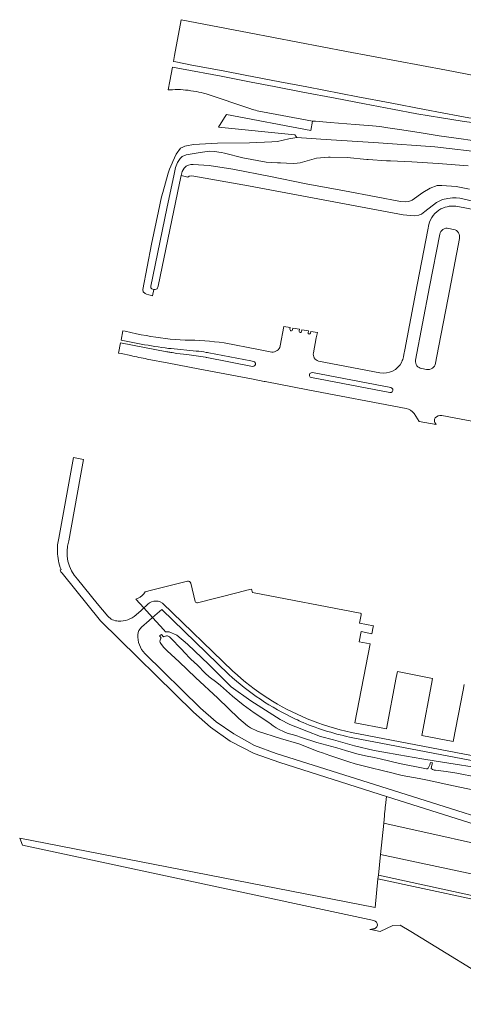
# Model space of a CAD drawing. Header units: metres. Extents: x 147053 to 148259, y 410382 to 411354.
# Tile 1 of 37: x 147053 to 147229, y 410522 to 410912. Entities that reach past the tile are written whole.
import ezdxf

# ---------------------------------------------------------------- set-up
doc = ezdxf.new("R2010")
doc.units = ezdxf.units.M
for name, color, linetype, lineweight in [('B-WE-GR-BOS_NAALD-GV', 40, 'Continuous', 13), ('B-WE-GR-GROENVOORZIENING-GV', 80, 'Continuous', 18), ('B-WE-OG-TERREIN_CULTUURSCHEIDING-GV', 7, 'Continuous', 18), ('B-WE-OG-TERREIN_ERF-GV', 7, 'Continuous', 18), ('B-WE-OG-WATER-GV', 130, 'Continuous', 18), ('B-WE-OG-WATER_SLOOT-GV', 120, 'Continuous', 18), ('B-WE-VH-VERHARDING_ASFALT-GV', 252, 'Continuous', 18), ('B-WE-VH-VERHARDING_TEGEL-GV', 252, 'Continuous', 18)]:
    doc.layers.add(name, color=color, linetype=linetype, lineweight=lineweight)

msp = doc.modelspace()

# ---------------------------------------------------------------- linework, layer by layer
at = {"layer": 'B-WE-GR-BOS_NAALD-GV'}
msp.add_lwpolyline([(147382.43, 410536.47), (147383.45, 410544.48), (147361.75, 410549.69), (147261.84, 410571.51), (147252.85, 410568.79), (147195.69, 410580.89), (147194.85, 410572.75), (147350.93, 410538.82), (147350.2, 410541.95), (147354.79, 410540.63), (147382.64, 410532.94), (147382.6, 410534.71)], close=True, dxfattribs=at)
at = {"layer": 'B-WE-GR-GROENVOORZIENING-GV'}
msp.add_lwpolyline([(147196.97, 410593.36), (147195.69, 410580.89), (147252.85, 410568.79), (147261.84, 410571.51), (147361.75, 410549.69), (147262.11, 410581.39), (147251.68, 410581.19)], close=True, dxfattribs=at)
at = {"layer": 'B-WE-OG-TERREIN_CULTUURSCHEIDING-GV'}
for points in [[(147234.89, 410863.88), (147227.67, 410864.91), (147218.99, 410866.13), (147211.02, 410867.33), (147203.23, 410868.58), (147198.63, 410869.28), (147195.48, 410869.71), (147192.52, 410870.01), (147185.67, 410870.63), (147175.75, 410871.39), (147169.86, 410871.86), (147168.78, 410871.87), (147168.07, 410868.14), (147134.64, 410874.53), (147133.86, 410873.4), (147131.49, 410869.57), (147161.76, 410866.5), (147162.5, 410865.35), (147172, 410864.74), (147194.89, 410863.24), (147217.27, 410861.66), (147237.83, 410859.32)], [(147135.55, 410652.39), (147108.88, 410678.15), (147105.27, 410674.99), (147109.75, 410670.08), (147110.45, 410669.28), (147110.48, 410669.29), (147110.59, 410669.31), (147111.29, 410669.34), (147111.85, 410669.25), (147114.87, 410667.99), (147119.11, 410664.42), (147127.65, 410656.33), (147136.51, 410647.52), (147144.24, 410641.87), (147150.05, 410638.16), (147155.95, 410634.44), (147159.78, 410632.5), (147162.05, 410631.6), (147166.42, 410629.91), (147171.92, 410627.82), (147177.08, 410626.45), (147185.38, 410624.11), (147193.21, 410622.19), (147197.07, 410621.53), (147202.96, 410620.52), (147212.17, 410618.85), (147217.83, 410617.96), (147239.67, 410614.49)], [(147270.06, 410609.85), (147269.43, 410609.28), (147269.1, 410609.32), (147267.34, 410609.53), (147267.12, 410609.56), (147265.81, 410611.73), (147184.69, 410627.28)], [(147381.96, 410547.74), (147354.84, 410554.77), (147345.45, 410557.45), (147198.06, 410604.02), (147197.7, 410600.43)], [(147197.7, 410600.43), (147197.62, 410599.67), (147197.54, 410598.94), (147197.35, 410597.07), (147197.3, 410596.54), (147197.27, 410596.31), (147196.97, 410593.36), (147251.68, 410581.19), (147262.11, 410581.39), (147361.75, 410549.69), (147383.45, 410544.48), (147385.4, 410544.01), (147386.87, 410543.66)], [(147194.7, 410571.26), (147193.53, 410559.89), (147148.85, 410568.61), (147052.54, 410587.4), (147053.67, 410584.64), (147193, 410554.7)], [(147192.67, 410551.44), (147191.48, 410551.23), (147191.46, 410551.23), (147191.88, 410551.14), (147195.51, 410550.38), (147200.6, 410552.77), (147203.52, 410552.97), (147207.71, 410550.33), (147245.66, 410527.08), (147251.28, 410523.28), (147254.69, 410521.51)]]:
    msp.add_lwpolyline(points, dxfattribs=at)
for points in [[(147161.94, 410634.67, -0.07647), (147135.55, 410652.39)], [(147165.06, 410633.28, -0.008326), (147161.94, 410634.67)], [(147184.69, 410627.28, -0.050335), (147165.06, 410633.28)], [(147193, 410554.7, -0.995697), (147192.67, 410551.44)]]:
    msp.add_lwpolyline(points, format="xyb", dxfattribs=at)
msp.add_lwpolyline([(147194.85, 410572.75), (147194.7, 410571.26), (147305.48, 410547.43), (147351.25, 410537.48), (147350.93, 410538.82)], close=True, dxfattribs=at)
at = {"layer": 'B-WE-OG-TERREIN_ERF-GV'}
for points in [[(147119.19, 410689.34), (147104.85, 410685.76), (147102.32, 410685.13)], [(147122.19, 410681.38), (147120.39, 410688.57)], [(147187.65, 410676.74), (147144.9, 410684.93), (147144.55, 410686.23), (147142.7, 410685.77), (147139.2, 410684.89), (147123.14, 410680.85)], [(147099.51, 410682.64), (147098.66, 410682.22), (147101.83, 410678.75), (147102.75, 410679.56)], [(147109.15, 410680.71), (147137.15, 410653.64)], [(147228.92, 410648.42), (147228.48, 410646.11), (147224.58, 410625.74), (147212.05, 410628.14), (147215.95, 410648.51), (147216.4, 410650.82), (147202.41, 410653.5), (147201.97, 410651.18), (147198.07, 410630.81), (147185.55, 410633.2), (147191.55, 410664.57), (147187.3, 410665.38), (147188.07, 410669.36), (147192.33, 410668.53), (147192.84, 410671.29), (147192.91, 410671.66), (147187.37, 410672.72), (147188.02, 410675.97), (147188.06, 410676.16)], [(147184.15, 410629.39), (147251.14, 410616.58), (147265.38, 410613.96)]]:
    msp.add_lwpolyline(points, dxfattribs=at)
for points in [[(147120.39, 410688.57, 0.411506), (147119.19, 410689.34)], [(147102.32, 410685.13, -0.149193), (147099.51, 410682.64)], [(147102.75, 410679.56, -0.401869), (147109.15, 410680.71)], [(147123.14, 410680.85, -0.381484), (147122.19, 410681.38)], [(147188.06, 410676.16, 0.421186), (147187.65, 410676.74)], [(147137.15, 410653.64, 0.08797), (147166.61, 410634.8)], [(147166.61, 410634.8, 0.04526), (147184.15, 410629.39)]]:
    msp.add_lwpolyline(points, format="xyb", dxfattribs=at)
at = {"layer": 'B-WE-OG-WATER-GV'}
for points in [[(147230.54, 410854.16), (147218.58, 410855.12), (147208.17, 410855.71), (147199.62, 410856.12), (147198.15, 410856.19), (147190.8, 410856.65), (147190.22, 410856.71), (147182.52, 410857.46), (147175.76, 410857.65), (147175.02, 410857.67), (147170.31, 410857.24), (147165.74, 410855.91), (147163.84, 410855.35), (147162.65, 410855.19), (147161.18, 410855.03), (147158.4, 410855.18), (147156.03, 410855.31), (147154.8, 410855.38), (147150.39, 410855.66), (147141.05, 410857.31), (147133.79, 410859.16), (147132.68, 410859.43), (147131.51, 410859.64), (147130, 410859.89), (147127.92, 410859.94), (147124.17, 410859.46), (147120.92, 410858.91), (147118.65, 410858.53), (147116.99, 410857.81), (147116.23, 410857.02), (147115.16, 410855.5), (147114.37, 410853.52), (147113.83, 410850.92), (147110.99, 410837.24), (147104.61, 410806.49), (147104.64, 410805.76), (147104.97, 410805.41), (147105.59, 410805.17), (147105.73, 410805.16), (147106.05, 410805.12), (147106.32, 410805.09), (147107.1, 410805.36), (147107.43, 410806.4), (147115.98, 410847.31), (147116.6, 410850.28), (147116.96, 410851.98), (147117.82, 410853.26), (147118.66, 410853.98), (147119.49, 410854.37), (147120.43, 410854.66), (147121.39, 410854.71), (147127.68, 410854.32), (147137.08, 410852.88), (147152.07, 410849.93), (147166.27, 410846.99), (147181.41, 410844.3), (147194.01, 410841.84), (147203.59, 410839.98), (147205.53, 410839.88), (147206.65, 410839.97), (147207.19, 410840.15), (147208.29, 410840.57), (147212.47, 410843.53), (147215.35, 410845.28), (147218.2, 410846.31), (147220.02, 410846.43), (147225.73, 410845.92), (147230.98, 410844.86)], [(147234.12, 410611.67), (147225.99, 410613.22), (147221.8, 410613.86), (147217.48, 410614.4), (147217.02, 410614.45), (147216.71, 410614.51), (147216.39, 410614.65), (147216.18, 410614.78), (147215.86, 410615.02), (147216.06, 410616.33), (147216.34, 410617.34), (147215.54, 410617.49), (147215.26, 410616.51), (147214.64, 410615.26), (147214.29, 410614.98), (147214.02, 410614.92), (147213.35, 410615.07), (147203.24, 410617.11), (147195.52, 410618.87), (147193.18, 410619.46), (147189.79, 410620.06), (147186.32, 410620.84), (147181.79, 410622.18), (147178.33, 410623.21), (147170.48, 410625.44), (147164.42, 410627.41), (147162.06, 410628.11), (147158.73, 410629.09), (147157.21, 410629.72), (147155.44, 410630.55), (147154.27, 410631.17), (147153.17, 410631.96), (147151.89, 410632.9), (147151.48, 410633.19), (147149.47, 410634.64), (147145.6, 410637.15), (147141.28, 410640.33), (147136.92, 410643.72), (147132.2, 410648.01), (147130.75, 410649.22), (147127.77, 410651.47), (147126.19, 410652.88), (147123.04, 410656.02), (147120.5, 410658.38), (147119.61, 410659.2), (147118.41, 410660.51), (147116.29, 410662.81), (147112.79, 410666.51), (147112, 410667.32), (147111.2, 410667.69), (147110.74, 410667.72), (147110.37, 410667.62), (147109.75, 410667.37), (147109.54, 410667.29), (147108.82, 410668.21), (147108.07, 410667.67), (147108.62, 410666.94), (147108.58, 410666.81), (147108.15, 410665.63), (147108.22, 410665.06), (147108.8, 410664.2), (147109.76, 410663.11), (147111.04, 410661.8), (147115.8, 410657.43), (147122.31, 410651.13), (147131.1, 410643.02), (147139.44, 410634.89), (147142.87, 410631.95), (147144.15, 410631.18), (147146.94, 410629.94), (147156.02, 410626.98), (147163.3, 410624.79), (147170.92, 410621.8), (147172.64, 410621.22), (147175.64, 410620.19), (147178.34, 410619.27), (147183.2, 410617.77), (147185.67, 410616.9), (147189.93, 410615.87), (147198.49, 410613.71), (147198.61, 410613.68), (147204.24, 410612.26), (147211.09, 410611.05), (147214.36, 410610.47), (147224.67, 410608.25), (147236.05, 410605.83)]]:
    msp.add_lwpolyline(points, dxfattribs=at)
at = {"layer": 'B-WE-OG-WATER_SLOOT-GV'}
for points in [[(147237.83, 410859.32), (147217.27, 410861.66), (147194.89, 410863.24), (147172, 410864.74), (147162.5, 410865.35), (147159.27, 410864.83), (147154.83, 410863.8), (147152.58, 410863.64), (147143.69, 410863.36), (147131.05, 410863.13), (147121.5, 410862.59), (147118.76, 410862.12), (147118.08, 410862), (147117.28, 410861.62), (147116.36, 410861.17), (147114.57, 410858.83), (147113.3, 410855.93), (147112.98, 410855.21), (147111.93, 410852.8), (147111.5, 410851.32), (147109.3, 410843.62), (147108.8, 410841.85), (147107.61, 410836.23), (147104.83, 410823.12), (147101.4, 410805.12), (147101.55, 410804.17), (147102.3, 410803.52), (147102.84, 410803.29), (147103.76, 410803.01), (147105.24, 410802.59), (147105.73, 410805.16), (147105.59, 410805.17), (147104.97, 410805.41), (147104.64, 410805.76), (147104.61, 410806.49), (147110.99, 410837.24), (147113.83, 410850.92), (147114.37, 410853.52), (147115.16, 410855.5), (147116.23, 410857.02), (147116.99, 410857.81), (147118.65, 410858.53), (147120.92, 410858.91), (147124.17, 410859.46), (147127.92, 410859.94), (147130, 410859.89), (147131.51, 410859.64), (147132.68, 410859.43), (147133.79, 410859.16), (147141.05, 410857.31), (147150.39, 410855.66), (147154.8, 410855.38), (147156.03, 410855.31), (147158.4, 410855.18), (147161.18, 410855.03), (147162.65, 410855.19), (147163.84, 410855.35), (147165.74, 410855.91), (147170.31, 410857.24), (147175.02, 410857.67), (147175.76, 410857.65), (147182.52, 410857.46), (147190.22, 410856.71), (147190.8, 410856.65), (147198.15, 410856.19), (147199.62, 410856.12), (147208.17, 410855.71), (147218.58, 410855.12), (147230.54, 410854.16)], [(147230.98, 410844.86), (147225.73, 410845.92), (147220.02, 410846.43), (147218.2, 410846.31), (147215.35, 410845.28), (147212.47, 410843.53), (147208.29, 410840.57), (147207.19, 410840.15), (147206.65, 410839.97), (147205.53, 410839.88), (147203.59, 410839.98), (147194.01, 410841.84), (147181.41, 410844.3), (147166.27, 410846.99), (147152.07, 410849.93), (147137.08, 410852.88), (147127.68, 410854.32), (147121.39, 410854.71), (147120.43, 410854.66), (147119.49, 410854.37), (147118.66, 410853.98), (147117.82, 410853.26), (147116.96, 410851.98), (147116.6, 410850.28), (147119.3, 410849.64), (147119.83, 410850.01), (147120.54, 410850.15), (147121.69, 410850.08), (147143.39, 410846.21), (147204.7, 410834.75), (147209.16, 410834.29), (147210.98, 410834.63), (147211.51, 410834.85), (147211.99, 410835.05), (147213.3, 410836.02), (147217.99, 410839.65), (147220.33, 410840.78), (147222.48, 410841.27), (147224.3, 410841.46), (147225.75, 410841.42), (147227.15, 410841.28), (147255.04, 410834.91)]]:
    msp.add_lwpolyline(points, dxfattribs=at)
at = {"layer": 'B-WE-VH-VERHARDING_ASFALT-GV'}
for points in [[(147221.88, 410892.09), (147182.24, 410899.57), (147143.66, 410906.95), (147116.65, 410912.15), (147113.97, 410897.88), (147113.54, 410895.57), (147114.53, 410895.38), (147120.88, 410894.15), (147133.25, 410891.8), (147141.98, 410890.12), (147155.71, 410887.49), (147166.49, 410885.45), (147186.7, 410881.59), (147199.58, 410879.14), (147213.12, 410876.53), (147227.14, 410873.84), (147230.82, 410873.26), (147234.43, 410873), (147243.45, 410872.51), (147251.2, 410872.17), (147267.02, 410871.48), (147275.66, 410870.3), (147349.64, 410856.16), (147399.53, 410846.63)], [(147344.51, 410849.19), (147277.12, 410863.05), (147266.02, 410865.32), (147252.59, 410868.06), (147251.02, 410868.33), (147241.67, 410869.93), (147236.73, 410870.73), (147228.16, 410871.93), (147219.97, 410873.16), (147210.13, 410874.84), (147200.49, 410876.66), (147189.39, 410878.76), (147177.67, 410881.01), (147164.95, 410883.45), (147153.49, 410885.62), (147144.36, 410887.4), (147132.47, 410889.68), (147116.8, 410892.68), (147113.12, 410893.37), (147112.08, 410887.79), (147111.42, 410884.32)], [(147276.22, 410878.28), (147256.11, 410884.29), (147245.81, 410887.53), (147221.88, 410892.09)], [(147121.48, 410883.81), (147122.67, 410883.61)], [(147126.47, 410882.76), (147144.2, 410876.76)], [(147146.83, 410876.05), (147168.78, 410871.87), (147169.86, 410871.86), (147175.75, 410871.39), (147185.67, 410870.63), (147192.52, 410870.01), (147195.48, 410869.71), (147198.63, 410869.28), (147203.23, 410868.58), (147211.02, 410867.33), (147218.99, 410866.13), (147227.67, 410864.91), (147234.89, 410863.88), (147244.17, 410862.2), (147247.19, 410861.6)], [(147389.82, 410806.79), (147316.04, 410820.89), (147270.66, 410829.56), (147266.3, 410830.4), (147226.42, 410838.02)], [(147214.89, 410830.84), (147214.47, 410828.74), (147209.63, 410803.5), (147205.36, 410781.23), (147204.98, 410779.27), (147204.82, 410778.4)], [(147222.76, 410829.36), (147224.72, 410828.95)], [(147209.64, 410777.03), (147215.2, 410806.1), (147219.21, 410827.02)], [(147227.05, 410825.35), (147222.52, 410801.77), (147218.74, 410782.13), (147217.52, 410775.84)], [(147220.01, 410755.17), (147244.57, 410750.46), (147244.99, 410752.68), (147245.14, 410752.65), (147258.93, 410749.96), (147259.04, 410750.49), (147263.07, 410771.55), (147249.25, 410774.09), (147253.25, 410795.83), (147290.55, 410788.7), (147288.37, 410777.38), (147288.12, 410777.41), (147287.61, 410774.71), (147287.87, 410774.66), (147279.6, 410731.36), (147298.72, 410727.7), (147315.14, 410813.49), (147315.32, 410814.43)], [(147159.79, 410789.35), (147159.93, 410789.99), (147157.35, 410790.47), (147155.89, 410782.71)], [(147163.4, 410788.65), (147163.52, 410789.32), (147160.92, 410789.8), (147160.8, 410789.14)], [(147098.88, 410787.57), (147094.43, 410788.53), (147093.48, 410788.71), (147092.78, 410785.02), (147100.78, 410783.48)], [(147166.96, 410787.97), (147167.09, 410788.65), (147164.51, 410789.13), (147164.38, 410788.48)], [(147169.08, 410780), (147170.24, 410785.91), (147170.65, 410787.98), (147168.08, 410788.47), (147167.95, 410787.77)], [(147110.91, 410780.44), (147092.58, 410783.96), (147091.8, 410779.88), (147092.79, 410779.7), (147096.6, 410778.87)], [(147111.64, 410781.76), (147112.71, 410781.66), (147122.62, 410780.69)], [(147118.21, 410785.04), (147114.2, 410785.28)], [(147152.56, 410780.27), (147147.25, 410781.29), (147133.63, 410783.91)], [(147118.81, 410779.27), (147114.88, 410779.77)], [(147144.88, 410774.62), (147126.76, 410778.11)], [(147127.58, 410779.98), (147144.23, 410776.76), (147145.3, 410776.59)], [(147103.18, 410777.53), (147111.76, 410775.86), (147123.35, 410773.64), (147145.13, 410769.48), (147149.49, 410768.64), (147149.97, 410768.55), (147166.93, 410765.32), (147205.84, 410757.88)], [(147195.41, 410772.07), (147171.14, 410776.73)], [(147199.39, 410764.22), (147168.32, 410770.17)], [(147168.69, 410772.14), (147199.77, 410766.22)], [(147214.02, 410773.37), (147212.06, 410773.72)], [(147209.05, 410755.91), (147211.06, 410752.79), (147217.85, 410751.52), (147217.31, 410752.31)], [(147072.01, 410705.35), (147076.58, 410730.4), (147076.83, 410731.78), (147077.9, 410737.67), (147073.93, 410738.48), (147073.92, 410738.44), (147068.04, 410706.43)], [(147068.96, 410694.02), (147068.56, 410693.79)], [(147069.36, 410692.55), (147084.63, 410673.71), (147121.51, 410637.46), (147128.23, 410631.51), (147136.01, 410625.94), (147145.53, 410621.04), (147155.73, 410617.4), (147198.06, 410604.02), (147345.45, 410557.45), (147354.84, 410554.77), (147381.96, 410547.74)], [(147087.55, 410675.46), (147083.29, 410680.49), (147075.51, 410690.12)], [(147100.87, 410671.15), (147103.86, 410673.77), (147105.27, 410674.99), (147101.83, 410678.75), (147100.71, 410677.75), (147098.7, 410675.98)], [(147261.95, 410587.03), (147198.39, 410607.14), (147154.32, 410621.08), (147145.74, 410624.22), (147137.46, 410628.78), (147130.51, 410633.55), (147124.31, 410638.99), (147102.16, 410660.72)]]:
    msp.add_lwpolyline(points, dxfattribs=at)
for points in [[(147111.42, 410884.32, -0.005955), (147112.4, 410884.36)], [(147112.4, 410884.36, -0.003837), (147113.22, 410884.38)], [(147113.22, 410884.38, -0.058051), (147121.48, 410883.81)], [(147122.67, 410883.61, -0.039789), (147126.47, 410882.76)], [(147144.2, 410876.76, 0.029053), (147146.83, 410876.05)], [(147219.71, 410837.07, 0.207798), (147214.89, 410830.84)], [(147226.42, 410838.02, 0.166263), (147219.71, 410837.07)], [(147219.21, 410827.02, -0.423064), (147222.76, 410829.36)], [(147224.72, 410828.95, -0.41434), (147227.05, 410825.35)], [(147114.2, 410785.28, -0.033193), (147098.88, 410787.57)], [(147160.8, 410789.14, -1.007258), (147159.79, 410789.35)], [(147164.38, 410788.48, -1.07004), (147163.4, 410788.65)], [(147167.95, 410787.77, -0.991896), (147166.96, 410787.97)], [(147100.78, 410783.48, 0.020266), (147111.64, 410781.76)], [(147133.63, 410783.91, 0.034821), (147118.21, 410785.04)], [(147155.89, 410782.71, -0.378354), (147152.56, 410780.27)], [(147096.6, 410778.87, 0.011643), (147103.18, 410777.53)], [(147112.46, 410780.15, -0.006437), (147110.91, 410780.44)], [(147114.88, 410779.77, -0.010153), (147112.46, 410780.15)], [(147126.24, 410778.21, 0.021211), (147118.81, 410779.27)], [(147122.62, 410780.69, -0.027044), (147126.6, 410780.17)], [(147126.76, 410778.11, 0.002177), (147126.24, 410778.21)], [(147126.6, 410780.17, -0.007015), (147127.58, 410779.98)], [(147171.14, 410776.73, -0.409325), (147169.08, 410780)], [(147204.82, 410778.4, -0.065662), (147204.15, 410776.4)], [(147145.3, 410776.59, -1.005265), (147144.88, 410774.62)], [(147204.15, 410776.4, -0.339555), (147195.41, 410772.07)], [(147212.06, 410773.72, -0.4072), (147209.64, 410777.03)], [(147217.52, 410775.84, -0.420608), (147214.02, 410773.37)], [(147168.32, 410770.17, -1.020557), (147168.69, 410772.14)], [(147199.77, 410766.22, -1.002715), (147199.39, 410764.22)], [(147205.84, 410757.88, -0.191517), (147209.05, 410755.91)], [(147217.46, 410754.14, -0.267701), (147220.01, 410755.17)], [(147217.31, 410752.31, -0.342613), (147217.46, 410754.14)], [(147068.04, 410706.43, 0.0661), (147067.49, 410701.06)], [(147075.51, 410690.12, -0.270637), (147072.01, 410705.35)], [(147067.49, 410701.06, 0.088457), (147068.96, 410694.02)], [(147068.56, 410693.79, 0.056948), (147069.36, 410692.55)], [(147091.65, 410673.54, -0.197424), (147087.55, 410675.46)], [(147098.7, 410675.98, -0.202126), (147091.65, 410673.54)], [(147099.48, 410668.13, -0.195213), (147100.87, 410671.15)], [(147102.16, 410660.72, -0.215754), (147099.48, 410668.13)]]:
    msp.add_lwpolyline(points, format="xyb", dxfattribs=at)
at = {"layer": 'B-WE-VH-VERHARDING_TEGEL-GV'}
for points in [[(147109.15, 410680.71, 0.401869), (147102.75, 410679.56)], [(147166.61, 410634.8, -0.08797), (147137.15, 410653.64)], [(147135.55, 410652.39, 0.07647), (147161.94, 410634.67)], [(147161.94, 410634.67, 0.008326), (147165.06, 410633.28)], [(147165.06, 410633.28, 0.050335), (147184.69, 410627.28)], [(147184.15, 410629.39, -0.04526), (147166.61, 410634.8)]]:
    msp.add_lwpolyline(points, format="xyb", dxfattribs=at)
for points in [[(147137.15, 410653.64), (147109.15, 410680.71)], [(147102.75, 410679.56), (147101.83, 410678.75), (147105.27, 410674.99), (147108.88, 410678.15), (147135.55, 410652.39)], [(147265.38, 410613.96), (147251.14, 410616.58), (147184.15, 410629.39)], [(147184.69, 410627.28), (147265.81, 410611.73), (147267.12, 410609.56), (147267.34, 410609.53), (147269.1, 410609.32), (147269.43, 410609.28), (147270.06, 410609.85)]]:
    msp.add_lwpolyline(points, dxfattribs=at)

doc.saveas('drawing.dxf')
